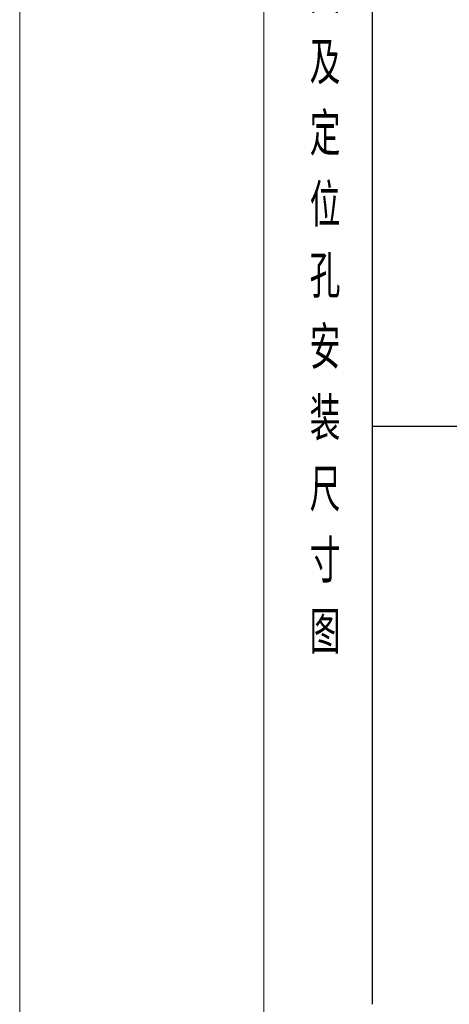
# Model space of a CAD drawing. Header units: millimetres. Extents: x 2293 to 4250, y -591 to 894.
# Tile 14 of 117: x 3200 to 3401, y 10 to 472. Entities that reach past the tile are written whole.
import ezdxf

# ---------------------------------------------------------------- set-up
doc = ezdxf.new("R2010")
doc.units = ezdxf.units.MM
doc.layers.add('125', color=7, linetype='Continuous', true_color=0xffffff)
doc.styles.add('汉字标准样式', font='gbenor.shx', dxfattribs={"width": 0.8, "height": 5, "bigfont": 'gbcbig.shx'})

msp = doc.modelspace()

# ---------------------------------------------------------------- linework, layer by layer
at = {"color": 1}
for p, q in [((3364.77, 861.62), (3364.77, 10.33)), ((3364.77, 281.16), (4213.94, 281.16))]:
    msp.add_line(p, q, dxfattribs=at)
at = {"layer": '125', "color": 3, "linetype": 'Continuous', "lineweight": 13}
msp.add_line((3199.53, 894.15), (3199.53, -590.85), dxfattribs=at)
at = {"layer": '125', "color": 7, "linetype": 'Continuous', "lineweight": 18}
msp.add_line((3313.94, 861.62), (3313.94, -558.33), dxfattribs=at)

# ---------------------------------------------------------------- texts
at = {"color": 7, "linetype": 'Continuous', "lineweight": 13, "insert": (3335.45, 727.99), "char_height": 20, "width": 255.7044, "attachment_point": 1, "style": '汉字标准样式'}
msp.add_mtext('{\\W1;F\\PS\\P1\\P系\\P列\\P尺\\P寸\\P图\\P及\\P\\C5;定\\P位\\P孔\\P安\\P装\\P尺\\P寸\\P图}', dxfattribs=at)

doc.saveas('drawing.dxf')
